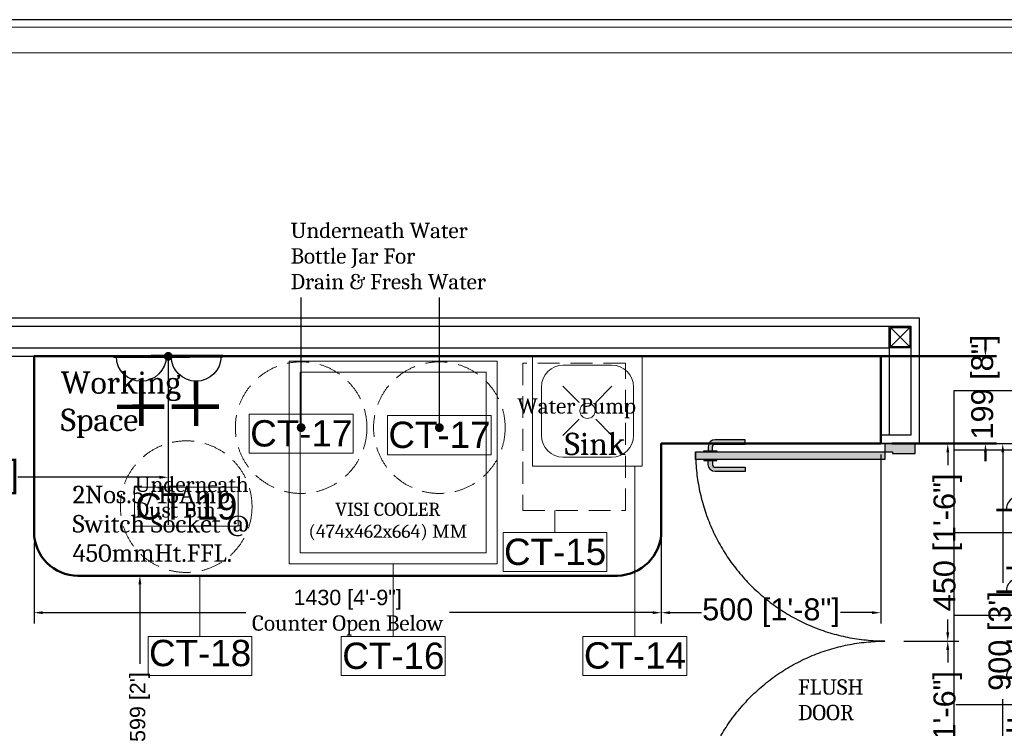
# Model space of a CAD drawing. Header units: millimetres. Extents: x 3049432 to 3056260, y -523040 to -519747.
# Tile 3 of 4: x 3051722 to 3053967, y -521362 to -519747. Entities that reach past the tile are written whole.
import ezdxf

# ---------------------------------------------------------------- set-up
doc = ezdxf.new("R2010")
doc.units = ezdxf.units.MM
doc.header["$LTSCALE"] = 1000
doc.header["$MEASUREMENT"] = 0
doc.header["$PDMODE"] = 3
doc.header["$PDSIZE"] = -1
for name, pattern in [('DASHED', [0.75, 0.5, -0.25]), ('HIDDEN', [0.375, 0.25, -0.125]), ('xKAM-A-Pit building-LVL 01$0$HIDDEN2', [4.762499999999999, 3.175, -1.5875])]:
    doc.linetypes.add(name, pattern=pattern)
doc.layers.get('0').update_dxf_attribs({"linetype": 'CONTINUOUS'})
doc.layers.get('Defpoints').update_dxf_attribs({"linetype": 'CONTINUOUS'})
for name, color, linetype in [('ELECTRICAL', 7, 'CONTINUOUS'), ('Equipment Name', 7, 'CONTINUOUS'), ('frame', 1, 'CONTINUOUS'), ('FURN', 34, 'CONTINUOUS'), ('plan', 5, 'CONTINUOUS')]:
    doc.layers.add(name, color=color, linetype=linetype)
for name, color, linetype, lineweight in [('Equip No.', 1, 'CONTINUOUS', 15), ('Equip Top Counter', 32, 'CONTINUOUS', 50), ('Equipment', 5, 'CONTINUOUS', 0)]:
    doc.layers.add(name, color=color, linetype=linetype, lineweight=lineweight)
doc.styles.add('ARAIL', font='arial.ttf')
doc.styles.add('Arial', font='arial.ttf')
doc.styles.add('ROMC', font='dutch.ttf')
doc.styles.get("Standard").update_dxf_attribs({"font": 'arial.ttf'})
doc.styles.add('TXT1', font='times.ttf')
doc.dimstyles.new('TFS-Dim', dxfattribs={"dimtxt": 75, "dimasz": 20, "dimexe": 25, "dimexo": 25, "dimgap": 5, "dimtad": 0, "dimdec": 0, "dimzin": 0, "dimdsep": 46, "dimtxsty": 'Standard', "dimcen": 0.09, "dimclrd": 8, "dimclre": 8, "dimadec": 0, "dimazin": 0, "dimtfac": 1, "dimtdec": 0, "dimtofl": 0, "dimtmove": 0, "dimatfit": 3, "dimldrblk": 'DOT', "dimfxl": 1, "dimtolj": 1, "dimtzin": 0, "dimlwd": -1, "dimlwe": -1, "dimarcsym": 0})

# ---------------------------------------------------------------- blocks, each defined once
blk = doc.blocks.new('*D11')
at = {"layer": 'Defpoints', "color": 0, "transparency": 16777216}
for p in [(3053685.168552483, -520713.3045103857), (3053694.279780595, -521163.6211740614)]:
    blk.add_point(p, dxfattribs=at)
at = {"layer": 'Equipment Name', "color": 8, "transparency": 16777216}
for p, q in [((3053737.989571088, -520713.3045103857), (3053862.989571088, -520713.3045103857)), ((3053837.989571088, -520733.3045103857), (3053837.989571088, -520779.2499292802)), ((3053837.989571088, -521143.6211740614), (3053837.989571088, -521097.675755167)), ((3053737.989571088, -521163.6211740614), (3053862.989571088, -521163.6211740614))]:
    blk.add_line(p, q, dxfattribs=at)
for points in [[(3053834.656237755, -520733.3045103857), (3053841.322904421, -520733.3045103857), (3053837.989571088, -520713.3045103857)], [(3053834.656237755, -521143.6211740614), (3053841.322904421, -521143.6211740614), (3053837.989571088, -521163.6211740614)]]:
    blk.add_solid(points, dxfattribs=at)
at = {"layer": 'Equipment Name', "color": 0, "transparency": 16777216, "insert": (3053837.989571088, -520938.4628422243), "char_height": 75, "attachment_point": 5, "rotation": 90, "bg_fill": 3, "box_fill_scale": 1.25, "bg_fill_color": 256, "bg_fill_true_color": 13158600, "bg_fill_transparency": 0}
blk.add_mtext('\\A1;{\\H0.66667x;450 [1\'-6"]}', dxfattribs=at)
at = {"layer": 'Defpoints', "color": 0, "transparency": 16777216}
blk.add_point((3053837.989571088, -521163.6211740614), dxfattribs=at)
blk = doc.blocks.new('_Dot')
at = {"color": 0, "linetype": 'ByBlock', "lineweight": -2}
blk.add_line((-0.5, 0), (-1, 0), dxfattribs=at)
at = {"color": 0, "linetype": 'ByBlock', "const_width": 0.5}
blk.add_lwpolyline([(-0.25, 0, 1), (0.25, 0, 1)], format="xyb", close=True, dxfattribs=at)
blk = doc.blocks.new('*D149')
at = {"layer": 'Defpoints', "color": 0, "transparency": 16777216}
for p in [(3053185.034338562, -520890.1558820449), (3051755.168552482, -520913.3045103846), (3053185.034338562, -521098.5802939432)]:
    blk.add_point(p, dxfattribs=at)
at = {"layer": 'Equipment Name', "color": 8, "transparency": 16777216}
for p, q in [((3053185.034338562, -520915.1558820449), (3053185.034338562, -521123.5802939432)), ((3051755.168552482, -520938.3045103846), (3051755.168552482, -521123.5802939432)), ((3051775.168552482, -521098.5802939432), (3052237.916622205, -521098.5802939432)), ((3053165.034338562, -521098.5802939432), (3052702.286268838, -521098.5802939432))]:
    blk.add_line(p, q, dxfattribs=at)
for points in [[(3051775.168552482, -521095.2469606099), (3051775.168552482, -521101.9136272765), (3051755.168552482, -521098.5802939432)], [(3053165.034338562, -521095.2469606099), (3053165.034338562, -521101.9136272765), (3053185.034338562, -521098.5802939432)]]:
    blk.add_solid(points, dxfattribs=at)
at = {"layer": 'Equipment Name', "color": 0, "transparency": 16777216, "insert": (3052470.101445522, -521098.5802939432), "char_height": 75, "width": 847.9196253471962, "attachment_point": 5}
blk.add_mtext('\\A1;{\\H0.46667x;1430 [4\'-9"]\\P\\A0;\\fCambria|b0|i0|c0|p18;Counter Open Below}', dxfattribs=at)
blk = doc.blocks.new('*D10')
at = {"layer": 'Defpoints', "color": 0, "transparency": 16777216}
for p in [(3053685.168552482, -520713.3045103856), (3053185.034338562, -520873.4772005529), (3053185.034338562, -521098.5802939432)]:
    blk.add_point(p, dxfattribs=at)
at = {"layer": 'Equipment Name', "color": 8, "transparency": 16777216}
for p, q in [((3053685.168552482, -520738.3045103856), (3053685.168552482, -521123.5802939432)), ((3053185.034338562, -520898.4772005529), (3053185.034338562, -521123.5802939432)), ((3053205.034338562, -521098.5802939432), (3053276.894676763, -521098.5802939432)), ((3053665.168552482, -521098.5802939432), (3053593.30821428, -521098.5802939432))]:
    blk.add_line(p, q, dxfattribs=at)
for points in [[(3053205.034338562, -521095.2469606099), (3053205.034338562, -521101.9136272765), (3053185.034338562, -521098.5802939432)], [(3053665.168552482, -521095.2469606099), (3053665.168552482, -521101.9136272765), (3053685.168552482, -521098.5802939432)]]:
    blk.add_solid(points, dxfattribs=at)
at = {"layer": 'Equipment Name', "color": 0, "transparency": 16777216, "insert": (3053435.101445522, -521098.5802939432), "char_height": 75, "attachment_point": 5}
blk.add_mtext('\\A1;{\\H0.66667x;500 [1\'-8"]}', dxfattribs=at)
blk = doc.blocks.new('A$C31c1a8b6')
at = {"layer": 'Equipment'}
for p, q in [((-144.0509015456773, -105.1366096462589), (-180.929496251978, -68.25801493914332)), ((-105.949098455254, -105.1366096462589), (-69.07050374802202, -68.25801493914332)), ((-144.0509015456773, -143.2384127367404), (-180.929496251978, -180.117007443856)), ((-105.949098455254, -143.2384127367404), (-69.07050374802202, -180.117007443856))]:
    blk.add_line(p, q, dxfattribs=at)
blk.add_lwpolyline([(-250, -250), (0, -250), (0, 0), (-250, 0)], close=True, dxfattribs=at)
blk.add_lwpolyline([(-180, -230), (-70, -230, 0.414213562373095), (-20, -180), (-20, -70, 0.414213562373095), (-70, -20), (-180, -20, 0.414213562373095), (-230, -70), (-230, -180, 0.414213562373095)], format="xyb", close=True, dxfattribs=at)
blk.add_circle((-125, -124.1875111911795), 17.25985722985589, dxfattribs=at)
blk = doc.blocks.new('*D155')
at = {"layer": 'Defpoints', "color": 0, "transparency": 16777216}
for p in [(3053641.168552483, -520514.3045103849), (3053685.168552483, -520713.3045103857), (3053923.918746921, -520713.3045103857)]:
    blk.add_point(p, dxfattribs=at)
at = {"layer": 'Equip Top Counter', "color": 8, "transparency": 16777216}
for p, q in [((3053923.918746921, -520494.3045103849), (3053923.918746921, -520474.3045103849)), ((3053666.168552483, -520514.3045103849), (3053948.918746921, -520514.3045103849)), ((3053710.168552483, -520713.3045103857), (3053948.918746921, -520713.3045103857)), ((3053923.918746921, -520733.3045103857), (3053923.918746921, -520753.3045103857))]:
    blk.add_line(p, q, dxfattribs=at)
for points in [[(3053920.585413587, -520494.3045103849), (3053927.252080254, -520494.3045103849), (3053923.918746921, -520514.3045103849)], [(3053920.585413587, -520733.3045103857), (3053927.252080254, -520733.3045103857), (3053923.918746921, -520713.3045103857)]]:
    blk.add_solid(points, dxfattribs=at)
at = {"layer": 'Equip Top Counter', "color": 0, "transparency": 16777216, "insert": (3053923.91874692, -520584.7314181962), "char_height": 75, "attachment_point": 5, "rotation": 90}
blk.add_mtext('\\A1;{\\H0.66667x;199 [8"]}', dxfattribs=at)
blk = doc.blocks.new('*D9')
at = {"layer": 'Defpoints', "color": 0, "transparency": 16777216}
for p in [(3051755.168552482, -520514.3045103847), (3051855.168552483, -521014.3045103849)]:
    blk.add_point(p, dxfattribs=at)
at = {"layer": 'Equipment Name', "color": 8, "transparency": 16777216}
for p, q in [((3051702.347533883, -520514.3045103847), (3051577.347533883, -520514.3045103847)), ((3051602.347533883, -520534.3045103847), (3051602.347533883, -520606.0977416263)), ((3051602.347533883, -520994.3045103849), (3051602.347533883, -520922.5112791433)), ((3051702.347533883, -521014.3045103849), (3051577.347533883, -521014.3045103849))]:
    blk.add_line(p, q, dxfattribs=at)
for points in [[(3051599.014200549, -520534.3045103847), (3051605.680867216, -520534.3045103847), (3051602.347533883, -520514.3045103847)], [(3051599.014200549, -520994.3045103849), (3051605.680867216, -520994.3045103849), (3051602.347533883, -521014.3045103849)]]:
    blk.add_solid(points, dxfattribs=at)
at = {"layer": 'Equipment Name', "color": 0, "transparency": 16777216, "insert": (3051602.347533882, -520764.3045103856), "char_height": 75, "attachment_point": 5, "rotation": 90, "bg_fill": 3, "box_fill_scale": 1.25, "bg_fill_color": 256, "bg_fill_true_color": 13158600, "bg_fill_transparency": 0}
blk.add_mtext('\\A1;{\\H0.66667x;500 [1\'-8"]}', dxfattribs=at)
at = {"layer": 'Defpoints', "color": 0, "transparency": 16777216}
blk.add_point((3051602.347533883, -521014.3045103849), dxfattribs=at)
blk = doc.blocks.new('*D35')
at = {"layer": 'Defpoints', "color": 0, "transparency": 16777216}
for p in [(3051866.637321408, -521014.3045103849), (3051996.460044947, -521014.3045103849), (3051866.637321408, -521613.3045103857)]:
    blk.add_point(p, dxfattribs=at)
at = {"layer": 'Equipment Name', "color": 8, "transparency": 16777216}
for p, q in [((3051896.460044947, -521014.3045103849), (3052021.460044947, -521014.3045103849)), ((3051996.460044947, -521034.3045103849), (3051996.460044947, -521231.9758579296)), ((3051996.460044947, -521593.3045103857), (3051996.460044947, -521395.6331628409)), ((3051896.460044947, -521613.3045103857), (3052021.460044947, -521613.3045103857))]:
    blk.add_line(p, q, dxfattribs=at)
for points in [[(3051993.126711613, -521034.3045103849), (3051999.79337828, -521034.3045103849), (3051996.460044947, -521014.3045103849)], [(3051993.126711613, -521593.3045103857), (3051999.79337828, -521593.3045103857), (3051996.460044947, -521613.3045103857)]]:
    blk.add_solid(points, dxfattribs=at)
at = {"layer": 'Equipment Name', "color": 0, "transparency": 16777216, "insert": (3051996.460044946, -521313.804510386), "char_height": 75, "attachment_point": 5, "rotation": 90, "bg_fill": 3, "box_fill_scale": 1.25, "bg_fill_color": 256, "bg_fill_true_color": 13158600, "bg_fill_transparency": 0}
blk.add_mtext("\\A1;{\\H0.46667x;599 [2']}", dxfattribs=at)
blk = doc.blocks.new('A$C133f4806')
at = {"layer": 'FURN'}
h = blk.add_hatch(color=253, dxfattribs=at)
h.dxf.hatch_style = 1
edge = h.paths.add_edge_path()
edge.add_line((392.6512599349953, -411.5122615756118), (392.6512599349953, -402.0817607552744))
edge.add_arc((386.3642593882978, -402.0817607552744), 6.287000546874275, -1.272221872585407e-14, 89.99999999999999)
edge.add_line((386.3642593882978, -395.7947602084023), (318.1053963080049, -395.7947602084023))
edge.add_line((318.1053963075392, -395.7947602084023), (318.1053963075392, -385.9151879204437))
edge.add_line((318.1053963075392, -385.9151879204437), (386.3642593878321, -385.9151879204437))
edge.add_arc((386.3642593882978, -402.0817607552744), 16.16657283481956, 0, 90, ccw=False)
edge.add_line((402.5308322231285, -402.0817607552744), (402.5308322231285, -411.5122615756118))
edge.add_line((402.5308322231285, -411.5122615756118), (392.6512599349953, -411.5122615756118))
h.paths.add_polyline_path([(382.5231597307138, -413.3085474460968), (412.65893242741, -413.3085474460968), (412.65893242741, -411.5122615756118), (382.5231597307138, -411.5122615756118)])
h = blk.add_hatch(color=253, dxfattribs=at)
h.dxf.hatch_style = 1
h.paths.add_polyline_path([(0, -431.2714061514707), (0, -413.3085474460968), (431.2714061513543, -413.3085474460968), (431.2714061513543, -431.2714061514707)])
h = blk.add_hatch(color=253, dxfattribs=at)
h.dxf.hatch_style = 1
h.paths.add_polyline_path([(0, -431.2714061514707), (-17.96285870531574, -431.2714061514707), (-17.96285870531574, -427.229762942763), (-69.68350359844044, -427.229762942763), (-69.68350359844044, -449.6833363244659), (0, -449.6833363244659)])
h = blk.add_hatch(color=253, dxfattribs=at)
h.dxf.hatch_style = 1
edge = h.paths.add_edge_path()
edge.add_line((392.6512599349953, -433.0676920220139), (392.6512599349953, -442.4981928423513))
edge.add_arc((386.3642593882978, -442.4981928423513), 6.287000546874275, -90, 0, ccw=False)
edge.add_line((386.3642593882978, -448.7851933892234), (318.1053963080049, -448.7851933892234))
edge.add_line((318.1053963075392, -448.7851933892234), (318.1053963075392, -458.664765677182))
edge.add_line((318.1053963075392, -458.6647656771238), (386.3642593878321, -458.6647656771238))
edge.add_arc((386.3642593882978, -442.4981928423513), 16.16657283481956, -90.00000000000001, 1.272221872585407e-14)
edge.add_line((402.5308322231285, -442.4981928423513), (402.5308322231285, -433.0676920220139))
edge.add_line((402.5308322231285, -433.0676920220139), (392.6512599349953, -433.0676920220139))
h.paths.add_polyline_path([(382.5231597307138, -431.2714061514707), (412.65893242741, -431.2714061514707), (412.65893242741, -433.0676920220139), (382.5231597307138, -433.0676920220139)])
at = {"layer": 'FURN', "color": 2}
blk.add_line((-78.79473171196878, -449.6833363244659), (9.20526828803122, -449.6833363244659), dxfattribs=at)
at = {"layer": 'FURN', "color": 251, "linetype": 'xKAM-A-Pit building-LVL 01$0$HIDDEN2'}
blk.add_lwpolyline([(431.2714061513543, -431.2714061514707, 0.4142135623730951), (0, 0, 0.4142135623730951)], format="xyb", dxfattribs=at)
at = {"layer": 'FURN', "color": 251}
for points in [[(392.6512599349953, -411.5122615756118), (392.6512599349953, -402.0817607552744, 0.414213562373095), (386.3642593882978, -395.7947602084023), (318.1053963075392, -395.7947602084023), (318.1053963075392, -385.9151879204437), (386.3642593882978, -385.9151879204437, -0.4142135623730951), (402.5308322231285, -402.0817607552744), (402.5308322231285, -411.5122615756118)], [(392.6512599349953, -433.0676920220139), (392.6512599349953, -442.4981928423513, -0.414213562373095), (386.3642593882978, -448.7851933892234), (318.1053963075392, -448.7851933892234), (318.1053963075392, -458.6647656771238), (386.3642593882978, -458.6647656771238, 0.4142135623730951), (402.5308322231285, -442.4981928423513), (402.5308322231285, -433.0676920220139)]]:
    blk.add_lwpolyline(points, format="xyb", close=True, dxfattribs=at)
at = {"layer": 'FURN'}
for points in [[(0, -431.2714061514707), (0, -413.3085474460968), (431.2714061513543, -413.3085474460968), (431.2714061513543, -431.2714061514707)], [(0, -431.2714061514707), (-17.96285870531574, -431.2714061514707), (-17.96285870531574, -427.229762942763), (-69.68350359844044, -427.229762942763), (-69.68350359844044, -449.6833363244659), (0, -449.6833363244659)]]:
    blk.add_lwpolyline(points, close=True, dxfattribs=at)
at = {"layer": 'FURN', "color": 251}
for points in [[(382.5231597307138, -413.3085474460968), (412.65893242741, -413.3085474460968), (412.65893242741, -411.5122615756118), (382.5231597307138, -411.5122615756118)], [(382.5231597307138, -431.2714061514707), (412.65893242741, -431.2714061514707), (412.65893242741, -433.0676920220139), (382.5231597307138, -433.0676920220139)]]:
    blk.add_lwpolyline(points, close=True, dxfattribs=at)
blk = doc.blocks.new('*D13')
at = {"layer": 'Defpoints', "color": 0, "transparency": 16777216}
for p in [(3053685.16855248, -521163.6211740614), (3053773.168552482, -521613.3045103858)]:
    blk.add_point(p, dxfattribs=at)
at = {"layer": 'Equipment Name', "color": 8, "transparency": 16777216}
for p, q in [((3053737.98957109, -521163.6211740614), (3053862.98957109, -521163.6211740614)), ((3053837.98957109, -521183.6211740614), (3053837.98957109, -521229.2499292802)), ((3053837.98957109, -521593.3045103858), (3053837.98957109, -521547.675755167)), ((3053798.168552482, -521613.3045103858), (3053862.98957109, -521613.3045103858))]:
    blk.add_line(p, q, dxfattribs=at)
for points in [[(3053834.656237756, -521183.6211740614), (3053841.322904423, -521183.6211740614), (3053837.98957109, -521163.6211740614)], [(3053834.656237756, -521593.3045103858), (3053841.322904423, -521593.3045103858), (3053837.98957109, -521613.3045103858)]]:
    blk.add_solid(points, dxfattribs=at)
at = {"layer": 'Equipment Name', "color": 0, "transparency": 16777216, "insert": (3053837.989571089, -521388.4628422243), "char_height": 75, "attachment_point": 5, "rotation": 90, "bg_fill": 3, "box_fill_scale": 1.25, "bg_fill_color": 256, "bg_fill_true_color": 13158600, "bg_fill_transparency": 0}
blk.add_mtext('\\A1;{\\H0.66667x;450 [1\'-6"]}', dxfattribs=at)
at = {"layer": 'Defpoints', "color": 0, "transparency": 16777216}
blk.add_point((3053837.98957109, -521613.3045103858), dxfattribs=at)
blk = doc.blocks.new('*D14')
at = {"layer": 'Defpoints', "color": 0, "transparency": 16777216}
for p in [(3053810.578275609, -520713.3045103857), (3053773.074512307, -521613.3045103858), (3053963.399294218, -521613.3045103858)]:
    blk.add_point(p, dxfattribs=at)
at = {"layer": 'Equipment Name', "color": 8, "transparency": 16777216}
for p, q in [((3053863.399294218, -520713.3045103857), (3053988.399294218, -520713.3045103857)), ((3053963.399294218, -520733.3045103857), (3053963.399294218, -521048.54952778)), ((3053963.399294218, -521593.3045103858), (3053963.399294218, -521278.0594929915)), ((3053863.399294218, -521613.3045103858), (3053988.399294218, -521613.3045103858))]:
    blk.add_line(p, q, dxfattribs=at)
for points in [[(3053960.065960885, -520733.3045103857), (3053966.732627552, -520733.3045103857), (3053963.399294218, -520713.3045103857)], [(3053960.065960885, -521593.3045103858), (3053966.732627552, -521593.3045103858), (3053963.399294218, -521613.3045103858)]]:
    blk.add_solid(points, dxfattribs=at)
at = {"layer": 'Equipment Name', "color": 0, "transparency": 16777216, "insert": (3053963.399294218, -521163.3045103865), "char_height": 75, "attachment_point": 5, "rotation": 90, "bg_fill": 3, "box_fill_scale": 1.25, "bg_fill_color": 256, "bg_fill_true_color": 13158600, "bg_fill_transparency": 0}
blk.add_mtext("\\A1;{\\H0.66667x;900 [3']}", dxfattribs=at)
blk = doc.blocks.new('A$C21C85089')
at = {"layer": 'ELECTRICAL'}
for points, const_width in [([(-41.98110809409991, 108.5298710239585), (43.37921788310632, 108.5298710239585)], 4.701560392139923), ([(0, 69.74430272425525), (0, 0)], 7.152327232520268), ([(-35.84983561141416, 30.0091596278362), (37.9873189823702, 30.0091596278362)], 7.152327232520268)]:
    blk.add_lwpolyline(points, dxfattribs=dict(at, const_width=const_width))
blk.add_arc((0, 108.5298710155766), 38.7855682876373, 180, 0, dxfattribs=at)
blk = doc.blocks.new('*D161')
at = {"layer": 'Defpoints', "color": 0, "transparency": 16777216}
for p in [(3050910.755373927, -520571.0713426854), (3052061.042197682, -520603.8572726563), (3052061.042197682, -520789.9960851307)]:
    blk.add_point(p, dxfattribs=at)
at = {"layer": 'ELECTRICAL', "color": 8, "transparency": 16777216}
for p, q in [((3050910.755373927, -520596.0713426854), (3050910.755373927, -520814.9960851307)), ((3052061.042197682, -520628.8572726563), (3052061.042197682, -520814.9960851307)), ((3050930.755373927, -520789.9960851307), (3051253.258949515, -520789.9960851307)), ((3052041.042197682, -520789.9960851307), (3051718.538622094, -520789.9960851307))]:
    blk.add_line(p, q, dxfattribs=at)
for points in [[(3050930.755373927, -520786.6627517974), (3050930.755373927, -520793.329418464), (3050910.755373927, -520789.9960851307)], [(3052041.042197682, -520786.6627517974), (3052041.042197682, -520793.329418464), (3052061.042197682, -520789.9960851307)]]:
    blk.add_solid(points, dxfattribs=at)
at = {"layer": 'ELECTRICAL', "color": 0, "transparency": 16777216, "insert": (3051485.898785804, -520789.9960851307), "char_height": 75, "attachment_point": 5}
blk.add_mtext('\\A1;{\\H0.8x;1150 [3\'-10"]}', dxfattribs=at)
blk = doc.blocks.new('KOT')
at = {"layer": 'ELECTRICAL', "color": 21, "const_width": 14.6484375}
blk.add_lwpolyline([(-51.26953125, -141.7844601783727, 0.4119043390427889), (51.26953125, -141.7844601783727, 2.76547213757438)], format="xyb", close=True, dxfattribs=at)
at = {"layer": 'ELECTRICAL', "color": 21, "style": 'ROMC'}
blk.add_text('K', height=93.75, dxfattribs=at).set_placement((-51.39025662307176, -124.3335520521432))
blk = doc.blocks.new('INTERNET')
at = {"layer": 'ELECTRICAL'}
h = blk.add_hatch(color=3, dxfattribs=at)
h.dxf.hatch_style = 1
h.paths.add_polyline_path([(19024.77026376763, 3435.399908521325, 1), (19030.93755089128, 3435.399908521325, 1)])
h.paths.add_polyline_path([(19030.52639577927, 3435.399908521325, -1), (19025.18141887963, 3435.399908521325, -1)], flags=16)
at = {"layer": 'ELECTRICAL', "color": 3}
blk.add_circle((19027.85390732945, 3435.399908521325), 3.083643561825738, dxfattribs=at)
at = {"layer": 'ELECTRICAL', "color": 4}
blk.add_circle((19027.85390732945, 3435.399908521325), 2.672488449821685, dxfattribs=at)
at = {"layer": 'ELECTRICAL', "insert": (19027.01815051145, 3437.444364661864), "char_height": 4, "attachment_point": 1, "style": 'TXT1'}
blk.add_mtext('{\\C3;I}', dxfattribs=at)
blk = doc.blocks.new('A$C4C3E5A57')
at = {"layer": 'ELECTRICAL'}
for p, q in [((0.2837041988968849, 1017.434986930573), (1044.74915840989, 1017.434986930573)), ((190.4909745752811, 0), (190.4909745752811, 1017.434986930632)), ((0.2837041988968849, 891.7626360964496), (1044.74915840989, 891.7626360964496)), ((0.2837041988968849, 766.0902852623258), (1044.74915840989, 766.0902852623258)), ((2.746077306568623, 630.575007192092), (1044.74915840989, 630.575007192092)), ((0.2837041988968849, 514.7455835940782), (1044.74915840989, 514.7455835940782)), ((0.2837041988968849, 398.9161599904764), (1044.74915840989, 398.9161599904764)), ((0.2837041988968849, 283.0867363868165), (1044.74915840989, 283.0867363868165)), ((0.2837041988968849, 115.8294236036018), (1044.74915840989, 115.8294236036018))]:
    blk.add_line(p, q, dxfattribs=at)
blk.add_lwpolyline([(0, 1107.358616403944), (1044.74915840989, 1107.358616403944), (1044.74915840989, 0), (0, 0)], close=True, dxfattribs=at)
at = {"layer": 'ELECTRICAL', "const_width": 3.952052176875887}
for points in [[(100.4920339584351, 947.4297553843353), (100.4920339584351, 982.9824150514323)], [(135.9819912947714, 925.9986065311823), (64.22954445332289, 925.9986065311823)], [(100.4920339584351, 823.2086798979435), (100.4920339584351, 858.7613395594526)], [(120.3010298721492, 837.6298586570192), (79.50196152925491, 837.6298586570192)], [(135.9819912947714, 801.7775310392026), (64.22954445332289, 801.7775310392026)], [(100.4920339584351, 692.4827446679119), (100.4920339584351, 739.2846258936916)], [(120.3010298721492, 725.9950763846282), (79.50196152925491, 725.9950763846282)], [(120.3010298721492, 711.4929217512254), (79.50196152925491, 711.4929217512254)], [(135.9819912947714, 671.051595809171), (64.22954445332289, 671.051595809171)], [(100.4920339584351, 562.2274027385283), (100.4920339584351, 616.7349483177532)], [(121.4821063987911, 606.3946264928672), (80.68303805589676, 606.3946264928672)], [(120.3010298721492, 591.1507361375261), (79.50196152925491, 591.1507361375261)], [(120.3010298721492, 576.6485815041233), (79.50196152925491, 576.6485815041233)], [(135.9819912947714, 540.7962538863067), (64.22954445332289, 540.7962538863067)], [(60.68855281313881, 345.3278072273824), (60.68855281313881, 364.0664305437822), (145.0496654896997, 364.0664305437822), (145.0496654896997, 364.0664305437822), (145.0496654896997, 345.3278072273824)], [(102.2220655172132, 354.6971380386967), (58.46571168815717, 300.0428104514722), (145.9784193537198, 300.0428104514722), (102.2220655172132, 354.6971380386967)]]:
    blk.add_lwpolyline(points, dxfattribs=at)
at = {"layer": 'ELECTRICAL'}
blk.add_circle((88.58004228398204, 457.7353030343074), 35.19356323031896, dxfattribs=at)
for centre in [(100.4920339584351, 925.9986065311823), (100.4920339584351, 801.7775310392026), (100.4920339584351, 671.051595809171), (100.4920339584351, 540.7962538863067)]:
    blk.add_arc(centre, 21.43114885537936, 0, 180, dxfattribs=at)
for name, p, xscale, yscale, zscale in [('KOT', (105.1417103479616, 228.9330982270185), 0.4343135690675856, 0.4343135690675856, 0.4343135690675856), ('INTERNET', (-228226.9168167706, -41171.09790390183), 12, 12, 12)]:
    blk.add_blockref(name, p, dxfattribs=dict(at, xscale=xscale, yscale=yscale, zscale=zscale))
for s, p in [('ELECTRICAL LEGEND', (231.6351511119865, 1040.488494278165)), ('5 AMP PLUG POINT', (234.5938449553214, 927.2323025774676)), ('5/15 AMP POWER PLUG POINT', (234.5938449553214, 844.7155759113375)), ('(MODULAR SWITCH & SOCKET)', (234.5938449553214, 781.2805688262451)), ('20/32 AMP METAL CLAD WITH', (234.5938449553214, 706.7631309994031)), ('20 AMP SP MCB & PLUG TOP', (234.5938449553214, 643.3281239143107)), ('3 PHASE SUPPLY', (234.5938449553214, 560.827377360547)), ('COMPUTER POINT', (234.5938449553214, 444.9979537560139)), ('C', (70.80286049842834, 439.3755256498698)), ('TELPHONE POINT', (234.5938449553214, 326.9266106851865)), ('DATA CABLE POINT ', (215.7310630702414, 206.0570017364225)), ('FOR KOT PRINTER', (215.7310630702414, 144.5312450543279)), ('INTERNET', (221.3714919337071, 38.42299718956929))]:
    blk.add_text(s, height=35.56846959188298, dxfattribs=at).set_placement(p)

msp = doc.modelspace()

# ---------------------------------------------------------------- linework, layer by layer
at = {"layer": 'Defpoints'}
msp.add_lwpolyline([(3049431.827668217, -523039.5376333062), (3056260.006375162, -523039.5376333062), (3056260.006375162, -519746.9533552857), (3049431.827668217, -519746.9533552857)], close=True, dxfattribs=at)
at = {"layer": 'Equip No.'}
for p, q in [((3053124.635257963, -521153.0732445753), (3053124.635257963, -520764.3045103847)), ((3052942.659858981, -520916.0295898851), (3052942.659858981, -520865.893702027)), ((3052573.855919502, -521153.0732445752), (3052573.855919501, -520987.3459463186)), ((3052133.387108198, -521153.0732445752), (3052133.387108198, -521014.3045103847))]:
    msp.add_line(p, q, dxfattribs=at)
for points in [[(3052245.751192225, -520645.9531160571), (3052482.29793111, -520645.9531160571), (3052482.29793111, -520735.0515352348), (3052245.751192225, -520735.0515352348)], [(3052560.865549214, -520649.3721701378), (3052797.412288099, -520649.3721701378), (3052797.412288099, -520738.4705893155), (3052560.865549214, -520738.4705893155)], [(3051983.792095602, -520812.3736545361), (3052220.338834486, -520812.3736545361), (3052220.338834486, -520901.4720737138), (3051983.792095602, -520901.4720737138)], [(3052824.386489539, -520916.0295898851), (3053060.933228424, -520916.0295898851), (3053060.933228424, -521005.1280090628), (3052824.386489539, -521005.1280090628)], [(3052455.58255006, -521153.0732445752), (3052692.129288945, -521153.0732445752), (3052692.129288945, -521242.1716637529), (3052455.58255006, -521242.1716637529)], [(3053006.361888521, -521153.0732445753), (3053242.908627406, -521153.0732445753), (3053242.908627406, -521242.171663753), (3053006.361888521, -521242.171663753)]]:
    msp.add_lwpolyline(points, close=True, dxfattribs=at)
at = {"layer": 'Equipment'}
for points in [[(3049448.533694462, -523022.8316070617), (3056243.300348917, -523022.8316070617), (3056243.300348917, -519763.6593815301), (3049448.533694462, -519763.6593815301)], [(3049507.315124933, -522964.0501765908), (3056184.518918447, -522964.0501765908), (3056184.518918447, -519822.4408120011), (3049507.315124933, -519822.4408120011)], [(3052810.855919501, -520987.3459463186), (3052810.855919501, -520525.3459463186), (3052336.855919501, -520525.3459463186), (3052336.855919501, -520987.3459463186)], [(3052785.855919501, -520962.3459463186), (3052785.855919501, -520550.3459463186), (3052361.855919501, -520550.3459463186), (3052361.855919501, -520962.3459463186)]]:
    msp.add_lwpolyline(points, close=True, dxfattribs=at)
at = {"layer": 'Equipment', "color": 2, "linetype": 'DASHED', "ltscale": 0.1}
msp.add_lwpolyline([(3052869.522514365, -520865.893702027), (3053103.20884047, -520865.893702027), (3053103.20884047, -520529.8250304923), (3052869.522514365, -520529.8250304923)], close=True, dxfattribs=at)
at = {"layer": 'Equipment', "color": 4, "linetype": 'HIDDEN', "ltscale": 0.2}
for centre in [(3052364.024561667, -520676.8614903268), (3052679.138918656, -520676.8614903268), (3052102.065465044, -520856.9228641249)]:
    msp.add_circle(centre, 150, dxfattribs=at)
at = {"layer": 'frame', "color": 8}
for p, q in [((3053751.168552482, -520492.3045103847), (3053707.168552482, -520448.3045103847)), ((3053751.168552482, -520448.3045103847), (3053707.168552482, -520492.3045103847))]:
    msp.add_line(p, q, dxfattribs=at)
at = {"layer": 'frame'}
for points in [[(3053754.168552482, -520495.3045103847), (3053704.168552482, -520495.3045103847), (3053704.168552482, -520445.3045103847), (3053754.168552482, -520445.3045103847)], [(3053751.168552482, -520492.3045103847), (3053707.168552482, -520492.3045103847), (3053707.168552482, -520448.3045103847), (3053751.168552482, -520448.3045103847)]]:
    msp.add_lwpolyline(points, close=True, dxfattribs=at)
at = {"layer": 'plan', "color": 2}
for p, q in [((3050173.168552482, -520426.3045103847), (3053773.168552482, -520426.3045103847)), ((3053773.168552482, -520426.3045103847), (3053773.168552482, -520713.3045103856)), ((3050192.168552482, -520445.3045103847), (3053754.168552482, -520445.3045103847)), ((3050242.168552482, -520495.3045103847), (3053704.168552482, -520495.3045103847)), ((3053704.168552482, -520495.3045103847), (3053704.168552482, -520694.3045103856)), ((3050261.168552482, -520514.3045103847), (3053685.168552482, -520514.3045103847)), ((3053685.168552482, -520514.3045103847), (3053685.168552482, -520713.3045103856)), ((3053685.168552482, -520713.3045103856), (3053773.168552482, -520713.3045103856))]:
    msp.add_line(p, q, dxfattribs=at)
msp.add_lwpolyline([(3053704.168552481, -521632.3045103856), (3053754.168552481, -521632.3045103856), (3053754.168552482, -522207.3045103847), (3050192.168552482, -522207.3045103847), (3050192.168552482, -520445.3045103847), (3053754.168552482, -520445.3045103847), (3053754.168552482, -520694.3045103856), (3053685.168552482, -520694.3045103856)], dxfattribs=at)

# ---------------------------------------------------------------- block references
at = {"layer": 'ELECTRICAL', "xscale": -1.464380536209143, "yscale": 1.464380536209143, "zscale": 1.464380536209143, "rotation": 0.03025453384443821}
for p in [(3051999.674063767, -520673.2695330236), (3052124.674046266, -520673.2035278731)]:
    msp.add_blockref('A$C21C85089', p, dxfattribs=at)
at = {"layer": 'Equipment'}
msp.add_blockref('A$C31c1a8b6', (3053141.666747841, -520514.3045103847), dxfattribs=at)

# ---------------------------------------------------------------- texts
at = {"layer": 'Equip No.', "color": 7, "char_height": 60, "attachment_point": 1, "style": 'Arial'}
for s, insert in [('\\pxqc;CT-17', (3051994.644135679, -520659.8272252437, 1117.388292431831)), ('\\pxqc;CT-17', (3052309.758492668, -520663.2462793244, 1117.388292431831)), ('\\pxqc;CT-19', (3051732.685039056, -520826.2477637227, 1117.388292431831)), ('\\pxqc;CT-15', (3052573.279432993, -520929.9036990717, 1117.388292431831)), ('\\pxqc;CT-16', (3052204.475493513, -521166.8919426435, 1117.388292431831)), ('\\pxqc;CT-14', (3052755.254831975, -521166.062804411, 1117.388292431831))]:
    msp.add_mtext_dynamic_manual_height_columns(s, width=739.3571967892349, gutter_width=15, heights=[46.53478854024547], dxfattribs=dict(at, insert=insert))
at = {"layer": 'Equipment Name', "color": 7, "char_height": 35, "attachment_point": 1, "rotation": 359.9542971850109, "style": 'Arial'}
for s, insert, width in [('\\A1;{\\fCambria|b0|i0|c0|p18;Underneath Water Bottle Jar For \\PDrain & Fresh Water}', (3052340.088353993, -520209.5610326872, -1117.388292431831), 471.6352369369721), ('\\A1;{\\fCambria|b0|i0|c0|p18;Water Pump}', (3052856.772349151, -520609.7666928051, -1117.388292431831), 503.5942111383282), ('\\A1;{\\fCambria|b0|i0|c0|p18;Underneath Dust Bin}', (3051984.617962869, -520788.3551543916, -1117.388292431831), 353.7740169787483)]:
    msp.add_mtext(s, dxfattribs=dict(at, insert=insert, width=width))
at = {"layer": 'Equipment Name', "linetype": 'Continuous', "lineweight": 5, "ltscale": 25, "char_height": 51, "attachment_point": 1, "rotation": 359.99999999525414}
for s, insert, width in [('{\\fCambria|b0|i0|c0|p18;Working \\PSpace}', (3051816.019227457, -520548.5706551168, -4.736637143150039e-08), 582.6709005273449), ('{\\fCambria|b0|i0|c0|p18;Sink}', (3052964.7339824, -520688.4964947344), 890.175042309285)]:
    msp.add_mtext(s, dxfattribs=dict(at, insert=insert, width=width))
at = {"layer": 'Equipment Name', "attachment_point": 1}
for s, width, insert, char_height in [('\\pxqc;{\\fCambria|b0|i0|c0|p18;VISI COOLER \\P(474x462x664) MM}', 416.5112033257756, (3052353.319274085, -520847.8857945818), 30), ('\\pxql;{\\fCambria|b0|i0|c0|p18;FLUSH DOOR}', 271.3882120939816, (3053496.437557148, -521250.4186684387), 35)]:
    msp.add_mtext_dynamic_manual_height_columns(s, width=width, gutter_width=12.5, heights=[0], dxfattribs=dict(at, insert=insert, char_height=char_height))

# ---------------------------------------------------------------- dimensions: what is measured, and where the dimension line sits
at = {"layer": 'Equipment Name'}
dim = msp.add_linear_dim(base=(3053185.034338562, -521098.5802939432), p1=(3051755.168552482, -520913.3045103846), p2=(3053185.034338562, -520890.1558820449), text='{\\H0.46667x;<>\\P\\A0;\\fCambria|b0|i0|c0|p18;Counter Open Below}', dimstyle='TFS-Dim', dxfattribs=at)
dim.commit()
dim.dimension.update_dxf_attribs({"geometry": '*D149', "text_midpoint": (3052470.101445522, -521098.5802939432)})

# ---------------------------------------------------------------- leaders
at = {"layer": 'ELECTRICAL'}
msp.add_leader([(3052061.034823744, -520514.3080791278), (3052061.066451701, -520898.398358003)], dimstyle='TFS-Dim', override={"dimgap": 5, "dimtad": 0, "dimfxl": 1.25, "dimfxlon": 1, "dimtfill": 1, "dimtfillclr": 256, "dimarcsym": 1}, dxfattribs=at)
at = {"layer": 'Equipment Name'}
for points in [[(3052364.024561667, -520676.8614903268), (3052364.024561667, -520380.2595427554)], [(3052679.138918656, -520676.8614903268), (3052679.138918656, -520380.2595427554)]]:
    msp.add_leader(points, dimstyle='TFS-Dim', override={"dimgap": 5, "dimtad": 0}, dxfattribs=at)

# ---------------------------------------------------------------- next in the draw order: dimensions: what is measured, and where the dimension line sits
dim = msp.add_linear_dim(base=(3053837.989571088, -521163.6211740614), p1=(3053685.168552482, -520713.3045103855), p2=(3053694.279780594, -521163.6211740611), angle=90, text='{\\H0.66667x;<>}', dimstyle='TFS-Dim', override={"dimfxl": 100, "dimfxlon": 1, "dimtfill": 1, "dimtfillclr": 256, "dimarcsym": 1}, dxfattribs=at)
dim.commit()
dim.dimension.update_dxf_attribs({"geometry": '*D11', "text_midpoint": (3053837.989571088, -520938.4628422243)})

# ---------------------------------------------------------------- next in the draw order: linework, layer by layer
at = {"layer": 'Equip Top Counter'}
msp.add_lwpolyline([(3053685.168552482, -520514.3045103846), (3053685.168552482, -520713.3045103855), (3053185.034338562, -520713.3045103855), (3053185.034338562, -520913.3045103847, -0.4071953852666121), (3053085.034338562, -521014.3045103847), (3051855.168552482, -521014.3045103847, -0.414213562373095), (3051755.168552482, -520914.3045103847), (3051755.168552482, -520514.3045103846)], format="xyb", close=True, dxfattribs=at)

# ---------------------------------------------------------------- next in the draw order: block references
at = {"layer": 'Equipment', "rotation": 180}
msp.add_blockref('A$C133f4806', (3053694.279780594, -521162.98784671), dxfattribs=at)
at = {"layer": 'Equipment', "xscale": -1}
msp.add_blockref('A$C133f4806', (3053694.279780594, -521163.6211740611), dxfattribs=at)

# ---------------------------------------------------------------- next in the draw order: dimensions: what is measured, and where the dimension line sits
at = {"layer": 'Equip Top Counter'}
dim = msp.add_linear_dim(base=(3053923.918746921, -520713.3045103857), p1=(3053641.168552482, -520514.3045103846), p2=(3053685.168552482, -520713.3045103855), angle=90, text='{\\H0.66667x;<>}', dimstyle='TFS-Dim', dxfattribs=at)
dim.commit()
dim.dimension.update_dxf_attribs({"geometry": '*D155', "text_midpoint": (3053923.91874692, -520584.7314181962), "dimtype": 160})
at = {"layer": 'Equipment Name'}
dim = msp.add_linear_dim(base=(3053185.034338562, -521098.5802939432), p1=(3053685.168552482, -520713.3045103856), p2=(3053185.034338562, -520873.4772005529), text='{\\H0.66667x;<>}', dimstyle='TFS-Dim', dxfattribs=at)
dim.commit()
dim.dimension.update_dxf_attribs({"geometry": '*D10', "text_midpoint": (3053435.101445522, -521098.5802939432)})

# ---------------------------------------------------------------- next in the draw order: dimensions: what is measured, and where the dimension line sits
for base, p1, p2, text, picture, middle in [((3051602.347533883, -521014.3045103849), (3051755.168552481, -520514.3045103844), (3051855.168552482, -521014.3045103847), '{\\H0.66667x;<>}', '*D9', (3051602.347533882, -520764.3045103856)), ((3051996.460044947, -521014.3045103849), (3051866.637321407, -521613.3045103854), (3051866.637321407, -521014.3045103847), '{\\H0.46667x;<>}', '*D35', (3051996.460044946, -521313.804510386)), ((3053837.98957109, -521613.3045103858), (3053685.168552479, -521163.6211740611), (3053773.168552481, -521613.3045103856), '{\\H0.66667x;<>}', '*D13', (3053837.989571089, -521388.4628422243))]:
    dim = msp.add_linear_dim(base=base, p1=p1, p2=p2, angle=90, text=text, dimstyle='TFS-Dim', override={"dimfxl": 100, "dimfxlon": 1, "dimtfill": 1, "dimtfillclr": 256, "dimarcsym": 1}, dxfattribs=at)
    dim.commit()
    dim.dimension.update_dxf_attribs({"geometry": picture, "text_midpoint": middle})

# ---------------------------------------------------------------- next in the draw order: linework, layer by layer
at = {"layer": 'Equip No.'}
msp.add_lwpolyline([(3052015.113738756, -521153.0732445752), (3052251.660477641, -521153.0732445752), (3052251.660477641, -521242.1716637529), (3052015.113738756, -521242.1716637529)], close=True, dxfattribs=at)

# ---------------------------------------------------------------- next in the draw order: texts
at = {"layer": 'ELECTRICAL', "color": 7, "insert": (3051843.15433779, -520983.2373590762, -4.736637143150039e-08), "char_height": 40, "width": 604.0749716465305, "attachment_point": 7, "style": 'ARAIL'}
msp.add_mtext('{\\fCambria|b0|i0|c0|p18;2Nos.5/15Amp.\\PSwitch Socket @ 450mmHt.FFL.}', dxfattribs=at)
at = {"layer": 'Equip No.', "color": 7, "insert": (3051764.00668221, -521160.5897667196, 1117.388292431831), "char_height": 60, "attachment_point": 1, "style": 'Arial'}
msp.add_mtext_dynamic_manual_height_columns('\\pxqc;CT-18', width=739.3571967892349, gutter_width=15, heights=[46.53478854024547], dxfattribs=at)

# ---------------------------------------------------------------- next in the draw order: dimensions: what is measured, and where the dimension line sits
at = {"layer": 'ELECTRICAL'}
dim = msp.add_linear_dim(base=(3052061.042197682, -520789.9960851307), p1=(3050910.755373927, -520571.0713426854), p2=(3052061.042197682, -520603.8572726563), text='{\\H0.8x;<>}', dimstyle='TFS-Dim', dxfattribs=at)
dim.commit()
dim.dimension.update_dxf_attribs({"geometry": '*D161', "text_midpoint": (3051485.898785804, -520789.9960851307)})
at = {"layer": 'Equipment Name'}
dim = msp.add_linear_dim(base=(3053963.399294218, -521613.3045103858), p1=(3053810.578275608, -520713.3045103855), p2=(3053773.074512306, -521613.3045103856), angle=90, text='{\\H0.66667x;<>}', dimstyle='TFS-Dim', override={"dimfxl": 100, "dimfxlon": 1, "dimtfill": 1, "dimtfillclr": 256, "dimarcsym": 1}, dxfattribs=at)
dim.commit()
dim.dimension.update_dxf_attribs({"geometry": '*D14', "text_midpoint": (3053963.399294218, -521163.3045103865)})

# ---------------------------------------------------------------- next in the draw order: block references
at = {"layer": 'ELECTRICAL', "xscale": 1.5, "yscale": 1.5, "zscale": 1.5}
msp.add_blockref('A$C4C3E5A57', (3053852.549958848, -522253.5273823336), dxfattribs=at)

doc.saveas('drawing.dxf')
